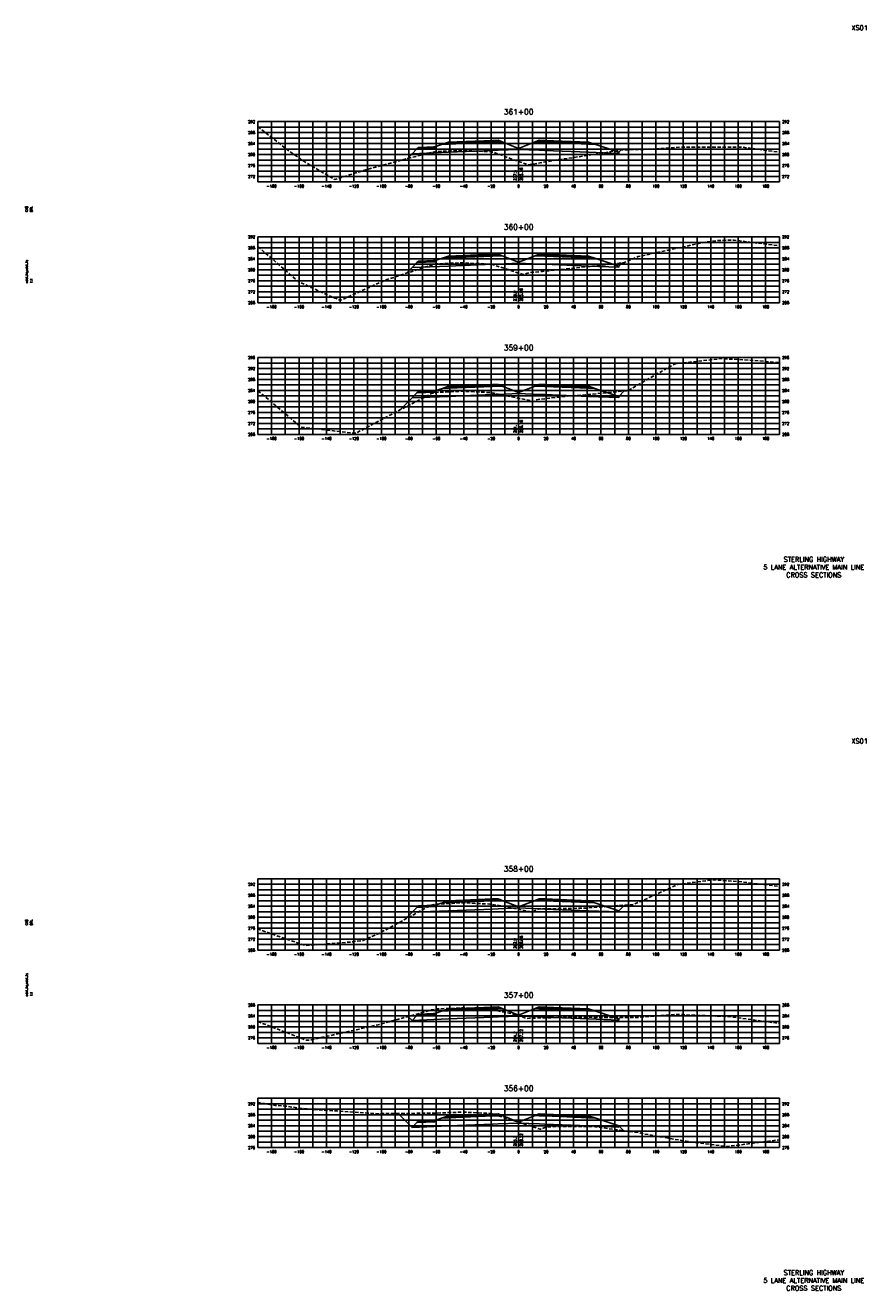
# Model space of a CAD drawing. Extents: x 37 to 10140, y -1968 to 9206.
# Tile 33 of 105: x 5877 to 6490, y 1576 to 2498. Entities that reach past the tile are written whole.
import ezdxf
from ezdxf.enums import TextEntityAlignment as Align

# ---------------------------------------------------------------- set-up
doc = ezdxf.new("R2010")
doc.units = 0
doc.header["$LTSCALE"] = 20
doc.header["$MEASUREMENT"] = 0
doc.linetypes.add('HIDDEN_050%', pattern=[0.1875, 0.125, -0.0625])
for name, color, linetype in [('S-AT-TXT175', 6, 'Continuous'), ('S-AT-TXT80', 1, 'Continuous'), ('XDATUM', 3, 'Continuous'), ('XEG', 1, 'HIDDEN_050%'), ('XFG', 2, 'Continuous'), ('XGRID', 251, 'Continuous'), ('XGRIDT', 2, 'Continuous'), ('XREF-BORDER', 7, 'Continuous')]:
    doc.layers.add(name, color=color, linetype=linetype)
doc.styles.add('L100', font='simplex.shx', dxfattribs={"height": 2})
doc.styles.add('L175', font='ROMANSM.shx', dxfattribs={"height": 3.5})
doc.styles.add('L80', font='ROMANSM.shx', dxfattribs={"height": 1.6})

# ---------------------------------------------------------------- blocks, each defined once
blk = doc.blocks.new('03025_00_att1')
at = {"layer": 'S-AT-TXT175', "style": 'L175'}
for tag, p in [('NUM', (32.402, 20.822)), ('LINE1', (30.64, 1.444)), ('LINE2', (30.64, 1.161)), ('LINE3', (30.64, 0.877))]:
    blk.add_attdef(tag, text='', height=0.175, dxfattribs=at).set_placement(p, align=Align.CENTER)
at = {"layer": 'S-AT-TXT80', "style": 'L80'}
for tag, p in [('DESIGNED', (2.094, 14.201)), ('CHECKED', (2.265, 14.201)), ('DRAFTED', (2.436, 14.201)), ('PCTB', (2.094, 11.605)), ('PSCALE', (2.265, 11.605)), ('PVIEW', (2.436, 11.605))]:
    blk.add_attdef(tag, p, '', height=0.08, rotation=90, dxfattribs=at)

msp = doc.modelspace()

# ---------------------------------------------------------------- linework, layer by layer
at = {"layer": 'XDATUM', "flags": 128}
for points in [[(6154.69, 2400.91), (6158.41, 2404.63), (6185, 2405.69), (6217, 2406.97), (6221, 2407.13), (6236, 2407.73), (6251, 2407.13), (6255, 2406.97), (6287, 2405.69), (6309, 2404.81), (6309, 2405.7), (6310.59, 2407.29)], [(6154.25, 2317.47), (6158.41, 2321.63), (6185, 2322.69), (6217, 2323.97), (6221, 2324.13), (6236, 2324.73), (6251, 2324.13), (6255, 2323.97), (6287, 2322.69), (6309, 2321.81), (6309, 2322.7), (6311.43, 2325.13)], [(6149.62, 2217.84), (6158.41, 2226.63), (6185, 2227.69), (6217, 2228.97), (6221, 2229.13), (6236, 2229.73), (6251, 2229.13), (6255, 2228.97), (6287, 2227.69), (6309, 2226.81), (6309, 2227.7), (6312.98, 2231.67)], [(6153.21, 1846.43), (6158.41, 1851.63), (6185, 1852.69), (6217, 1853.97), (6221, 1854.13), (6236, 1854.73), (6251, 1854.13), (6255, 1853.97), (6287, 1852.69), (6309, 1851.81), (6309, 1852.7), (6313.08, 1856.78)], [(6155.55, 1775.61), (6158.41, 1772.75), (6185, 1773.82), (6217, 1775.1), (6221, 1775.26), (6236, 1775.86), (6251, 1775.26), (6255, 1775.1), (6287, 1773.82), (6309, 1772.94), (6309, 1773.82), (6310.07, 1774.89)], [(6148.25, 1704.92), (6158.41, 1694.75), (6185, 1695.82), (6217, 1697.1), (6221, 1697.26), (6236, 1697.86), (6251, 1697.26), (6255, 1697.1), (6287, 1695.82), (6309, 1694.94), (6309, 1695.82), (6312.37, 1692.45)]]:
    msp.add_lwpolyline(points, dxfattribs=at)
at = {"layer": 'XEG', "flags": 128}
for points in [[(6046, 2424.4), (6067.65, 2407.32), (6079.58, 2399.07), (6102.01, 2385.7), (6123.89, 2392.71), (6172.1, 2405.54), (6173.69, 2405.85), (6175.57, 2406.26), (6186.3, 2406.63), (6195.37, 2407.05), (6204.59, 2406.54), (6215.17, 2406.11), (6216.61, 2405.81), (6218.2, 2405.55), (6231.04, 2400.69), (6236, 2398.94), (6243.03, 2396.47), (6243.67, 2396.55), (6265.92, 2400.49), (6276.35, 2401.87), (6287.37, 2403.5), (6310.31, 2407.28), (6332.01, 2407.95), (6357.21, 2409.5), (6398.1, 2409.47), (6426, 2405.79)], [(6046, 2337.02), (6075.37, 2311.46), (6099.37, 2300.4), (6105.2, 2298.17), (6106.34, 2297.73), (6108.78, 2298.84), (6120.89, 2304.32), (6139.07, 2312.54), (6172.63, 2323.43), (6174.07, 2323.83), (6175.48, 2324.22), (6184.9, 2324.74), (6195.06, 2325.02), (6204.78, 2324.58), (6215.05, 2324.13), (6216.37, 2323.88), (6217.73, 2323.57), (6229.3, 2319.82), (6236, 2317.64), (6237.76, 2317.07), (6239.21, 2316.6), (6243.52, 2317.83), (6253.36, 2318.81), (6303.47, 2324.04), (6313.07, 2325.35), (6323.2, 2329.59), (6369.56, 2339.67), (6380.98, 2341.4), (6393.05, 2341.58), (6426, 2337.44)], [(6046, 2231.84), (6076.67, 2206.04), (6078.13, 2205.09), (6079.68, 2205.04), (6115.53, 2200.91), (6117.42, 2200.82), (6131.45, 2208.35), (6172.81, 2229.94), (6174.94, 2230.19), (6176.29, 2230.62), (6186.93, 2231.05), (6195.18, 2231.46), (6203.69, 2231.02), (6214.96, 2230.53), (6216.64, 2230.24), (6217.95, 2230.02), (6230.29, 2227.37), (6236, 2226.27), (6247.41, 2224.06), (6248.71, 2225.25), (6274.93, 2228.17), (6281.87, 2228.55), (6289.2, 2229.27), (6315.83, 2231.96), (6341.02, 2246.46), (6349.78, 2251.37), (6359.04, 2252.42), (6383.74, 2255.24), (6407.11, 2253.94), (6426, 2252.24)], [(6046, 1840.05), (6046.93, 1839.23), (6048.13, 1838.58), (6080.89, 1827.27), (6114.22, 1829.97), (6115.01, 1830.15), (6115.51, 1830.21), (6122.73, 1831.09), (6134.85, 1836.39), (6172.26, 1856.85), (6174.16, 1857.27), (6175.65, 1857.57), (6187.5, 1858.07), (6195.39, 1858.56), (6207.54, 1857.95), (6215.1, 1857.56), (6216.85, 1857.3), (6218.08, 1857.13), (6234.84, 1854.02), (6236, 1853.78), (6246.07, 1851.73), (6246.39, 1851.89), (6250.22, 1853.81), (6250.67, 1854.06), (6255.19, 1854.11), (6284.63, 1854.57), (6312.48, 1856.75), (6318.59, 1857.04), (6325.03, 1859.53), (6352.54, 1872.07), (6378.57, 1875.25), (6394.88, 1874.1), (6426, 1870.53)], [(6046, 1771.91), (6081.51, 1758.24), (6085.68, 1758.56), (6087.94, 1759.28), (6133.69, 1769.54), (6154.91, 1775.44), (6166.55, 1778.67), (6172.34, 1780.43), (6174.62, 1780.86), (6175.56, 1781.09), (6189.81, 1781.67), (6195.38, 1781.87), (6209.45, 1781.36), (6215.02, 1781.07), (6216.99, 1780.67), (6217.74, 1780.51), (6235.28, 1776.62), (6236, 1776.35), (6241.62, 1774.24), (6248.11, 1774.51), (6283.94, 1775.14), (6291.03, 1774.99), (6321.35, 1774.83), (6350.03, 1777.12), (6355.3, 1776.99), (6360.87, 1776.69), (6389.26, 1775.57), (6416.12, 1771.87), (6423.22, 1770.92), (6426, 1770.82)], [(6046, 1713.02), (6047.5, 1712.7), (6058.94, 1710.8), (6065.82, 1710.3), (6080.59, 1708.26), (6103.57, 1706.75), (6135.17, 1704.62), (6135.6, 1704.79), (6138.56, 1704.86), (6170.48, 1705.07), (6174.11, 1705.14), (6175.31, 1705.2), (6176.11, 1705.22), (6195.25, 1705.87), (6210.91, 1705.17), (6215.18, 1704.99), (6217.57, 1704.3), (6218.27, 1704.21), (6236, 1698.58), (6239.06, 1697.61), (6251.8, 1693.35), (6256.03, 1695.08), (6257.03, 1695.28), (6290.15, 1695.38), (6321.49, 1691.25), (6324.11, 1690.87), (6326.87, 1690.11), (6358.06, 1684.6), (6387.58, 1680.9), (6396.71, 1681.87), (6425.98, 1685.77), (6426, 1685.77)]]:
    msp.add_lwpolyline(points, dxfattribs=at)
at = {"layer": 'XFG', "flags": 128}
for points in [[(6236, 2408.47), (6224.05, 2413.25), (6221, 2413.13), (6217, 2412.97), (6185, 2411.69), (6180.43, 2411.51), (6175, 2409.7), (6175, 2408.7), (6161.96, 2408.18), (6158.41, 2404.63), (6185, 2405.69), (6217, 2406.97), (6221, 2407.13), (6236, 2407.73), (6236, 2408.47)], [(6175, 2409.7), (6174, 2409.66), (6174, 2409.32), (6164, 2408.92), (6164, 2409.26), (6163, 2409.22), (6161.96, 2408.18), (6175, 2408.7), (6175, 2409.7)], [(6174, 2409.66), (6164, 2409.26), (6164, 2408.92), (6174, 2409.32), (6174, 2409.66)], [(6221, 2413.47), (6217, 2413.31), (6185, 2412.03), (6185, 2413.03), (6180.43, 2411.51), (6185, 2411.69), (6217, 2412.97), (6221, 2413.13), (6224.05, 2413.25), (6221, 2414.47), (6221, 2413.47)], [(6221, 2414.47), (6217, 2414.31), (6185, 2413.03), (6185, 2412.69), (6217, 2413.97), (6221, 2414.13), (6221, 2414.47)], [(6221, 2414.13), (6217, 2413.97), (6185, 2412.69), (6185, 2412.03), (6217, 2413.31), (6221, 2413.47), (6221, 2414.13)], [(6236, 2408.47), (6247.96, 2413.25), (6251, 2413.13), (6255, 2412.97), (6287, 2411.69), (6291.57, 2411.51), (6309, 2405.7), (6309, 2404.81), (6287, 2405.69), (6255, 2406.97), (6251, 2407.13), (6236, 2407.73)], [(6251, 2414.47), (6247.96, 2413.25), (6251, 2413.13), (6255, 2412.97), (6287, 2411.69), (6291.57, 2411.51), (6287, 2413.03), (6287, 2412.03), (6255, 2413.31), (6251, 2413.47), (6251, 2414.47)], [(6251, 2414.47), (6251, 2414.13), (6255, 2413.97), (6287, 2412.69), (6287, 2413.03), (6255, 2414.31), (6251, 2414.47)], [(6251, 2414.13), (6251, 2413.47), (6255, 2413.31), (6287, 2412.03), (6287, 2412.69), (6255, 2413.97), (6251, 2414.13)], [(6158.41, 2404.63), (6158.41, 2404.63), (6154.69, 2400.91)], [(6309, 2405.7), (6309, 2405.7), (6310.59, 2407.29)], [(6236, 2325.47), (6224.05, 2330.25), (6221, 2330.13), (6217, 2329.97), (6185, 2328.69), (6180.43, 2328.51), (6175, 2326.7), (6175, 2325.7), (6161.96, 2325.18), (6158.41, 2321.63), (6185, 2322.69), (6217, 2323.97), (6221, 2324.13), (6236, 2324.73), (6236, 2325.47)], [(6175, 2326.7), (6174, 2326.66), (6174, 2326.32), (6164, 2325.92), (6164, 2326.26), (6163, 2326.22), (6161.96, 2325.18), (6175, 2325.7), (6175, 2326.7)], [(6174, 2326.66), (6164, 2326.26), (6164, 2325.92), (6174, 2326.32), (6174, 2326.66)], [(6221, 2330.47), (6217, 2330.31), (6185, 2329.03), (6185, 2330.03), (6180.43, 2328.51), (6185, 2328.69), (6217, 2329.97), (6221, 2330.13), (6224.05, 2330.25), (6221, 2331.47), (6221, 2330.47)], [(6221, 2331.47), (6217, 2331.31), (6185, 2330.03), (6185, 2329.69), (6217, 2330.97), (6221, 2331.13), (6221, 2331.47)], [(6221, 2331.13), (6217, 2330.97), (6185, 2329.69), (6185, 2329.03), (6217, 2330.31), (6221, 2330.47), (6221, 2331.13)], [(6236, 2325.47), (6247.96, 2330.25), (6251, 2330.13), (6255, 2329.97), (6287, 2328.69), (6291.57, 2328.51), (6309, 2322.7), (6309, 2321.81), (6287, 2322.69), (6255, 2323.97), (6251, 2324.13), (6236, 2324.73)], [(6251, 2331.47), (6247.96, 2330.25), (6251, 2330.13), (6255, 2329.97), (6287, 2328.69), (6291.57, 2328.51), (6287, 2330.03), (6287, 2329.03), (6255, 2330.31), (6251, 2330.47), (6251, 2331.47)], [(6251, 2331.47), (6251, 2331.13), (6255, 2330.97), (6287, 2329.69), (6287, 2330.03), (6255, 2331.31), (6251, 2331.47)], [(6251, 2331.13), (6251, 2330.47), (6255, 2330.31), (6287, 2329.03), (6287, 2329.69), (6255, 2330.97), (6251, 2331.13)], [(6309, 2322.7), (6309, 2322.7), (6311.43, 2325.13)], [(6158.41, 2321.63), (6158.41, 2321.63), (6154.25, 2317.47)], [(6236, 2230.47), (6224.05, 2235.25), (6221, 2235.13), (6217, 2234.97), (6185, 2233.69), (6180.43, 2233.51), (6175, 2231.7), (6175, 2230.7), (6161.96, 2230.18), (6158.41, 2226.63), (6185, 2227.69), (6217, 2228.97), (6221, 2229.13), (6236, 2229.73), (6236, 2230.47)], [(6221, 2235.47), (6217, 2235.31), (6185, 2234.03), (6185, 2235.03), (6180.43, 2233.51), (6185, 2233.69), (6217, 2234.97), (6221, 2235.13), (6224.05, 2235.25), (6221, 2236.47), (6221, 2235.47)], [(6221, 2236.47), (6217, 2236.31), (6185, 2235.03), (6185, 2234.69), (6217, 2235.97), (6221, 2236.13), (6221, 2236.47)], [(6221, 2236.13), (6217, 2235.97), (6185, 2234.69), (6185, 2234.03), (6217, 2235.31), (6221, 2235.47), (6221, 2236.13)], [(6236, 2230.47), (6247.96, 2235.25), (6251, 2235.13), (6255, 2234.97), (6287, 2233.69), (6291.57, 2233.51), (6309, 2227.7), (6309, 2226.81), (6287, 2227.69), (6255, 2228.97), (6251, 2229.13), (6236, 2229.73)], [(6251, 2236.47), (6247.96, 2235.25), (6251, 2235.13), (6255, 2234.97), (6287, 2233.69), (6291.57, 2233.51), (6287, 2235.03), (6287, 2234.03), (6255, 2235.31), (6251, 2235.47), (6251, 2236.47)], [(6251, 2236.47), (6251, 2236.13), (6255, 2235.97), (6287, 2234.69), (6287, 2235.03), (6255, 2236.31), (6251, 2236.47)], [(6251, 2236.13), (6251, 2235.47), (6255, 2235.31), (6287, 2234.03), (6287, 2234.69), (6255, 2235.97), (6251, 2236.13)], [(6158.41, 2226.63), (6158.41, 2226.63), (6149.62, 2217.84)], [(6175, 2231.7), (6174, 2231.66), (6174, 2231.32), (6164, 2230.92), (6164, 2231.26), (6163, 2231.22), (6161.96, 2230.18), (6175, 2230.7), (6175, 2231.7)], [(6174, 2231.66), (6164, 2231.26), (6164, 2230.92), (6174, 2231.32), (6174, 2231.66)], [(6309, 2227.7), (6309, 2227.7), (6312.98, 2231.67)], [(6236, 1855.47), (6224.05, 1860.25), (6221, 1860.13), (6217, 1859.97), (6185, 1858.69), (6180.43, 1858.51), (6175, 1856.7), (6175, 1855.7), (6161.96, 1855.18), (6158.41, 1851.63), (6185, 1852.69), (6217, 1853.97), (6221, 1854.13), (6236, 1854.73), (6236, 1855.47)], [(6175, 1856.7), (6174, 1856.66), (6174, 1856.32), (6164, 1855.92), (6164, 1856.26), (6163, 1856.22), (6161.96, 1855.18), (6175, 1855.7), (6175, 1856.7)], [(6174, 1856.66), (6164, 1856.26), (6164, 1855.92), (6174, 1856.32), (6174, 1856.66)], [(6221, 1860.47), (6217, 1860.31), (6185, 1859.03), (6185, 1860.03), (6180.43, 1858.51), (6185, 1858.69), (6217, 1859.97), (6221, 1860.13), (6224.05, 1860.25), (6221, 1861.47), (6221, 1860.47)], [(6221, 1861.47), (6217, 1861.31), (6185, 1860.03), (6185, 1859.69), (6217, 1860.97), (6221, 1861.13), (6221, 1861.47)], [(6221, 1861.13), (6217, 1860.97), (6185, 1859.69), (6185, 1859.03), (6217, 1860.31), (6221, 1860.47), (6221, 1861.13)], [(6236, 1855.47), (6247.96, 1860.25), (6251, 1860.13), (6255, 1859.97), (6287, 1858.69), (6291.57, 1858.51), (6309, 1852.7), (6309, 1851.81), (6287, 1852.69), (6255, 1853.97), (6251, 1854.13), (6236, 1854.73)], [(6251, 1861.47), (6247.96, 1860.25), (6251, 1860.13), (6255, 1859.97), (6287, 1858.69), (6291.57, 1858.51), (6287, 1860.03), (6287, 1859.03), (6255, 1860.31), (6251, 1860.47), (6251, 1861.47)], [(6251, 1861.47), (6251, 1861.13), (6255, 1860.97), (6287, 1859.69), (6287, 1860.03), (6255, 1861.31), (6251, 1861.47)], [(6251, 1861.13), (6251, 1860.47), (6255, 1860.31), (6287, 1859.03), (6287, 1859.69), (6255, 1860.97), (6251, 1861.13)], [(6309, 1852.7), (6309, 1852.7), (6313.08, 1856.78)], [(6158.41, 1851.63), (6158.41, 1851.63), (6153.21, 1846.43)], [(6236, 1776.6), (6224.05, 1781.38), (6221, 1781.26), (6217, 1781.1), (6185, 1779.82), (6180.43, 1779.63), (6175, 1777.82), (6175, 1776.82), (6161.96, 1776.3), (6158.41, 1772.75), (6185, 1773.82), (6217, 1775.1), (6221, 1775.26), (6236, 1775.86), (6236, 1776.6)], [(6221, 1781.6), (6217, 1781.44), (6185, 1780.16), (6185, 1781.16), (6180.43, 1779.63), (6185, 1779.82), (6217, 1781.1), (6221, 1781.26), (6224.05, 1781.38), (6221, 1782.6), (6221, 1781.6)], [(6221, 1782.6), (6217, 1782.44), (6185, 1781.16), (6185, 1780.82), (6217, 1782.1), (6221, 1782.26), (6221, 1782.6)], [(6221, 1782.26), (6217, 1782.1), (6185, 1780.82), (6185, 1780.16), (6217, 1781.44), (6221, 1781.6), (6221, 1782.26)], [(6236, 1776.6), (6247.96, 1781.38), (6251, 1781.26), (6255, 1781.1), (6287, 1779.82), (6291.57, 1779.63), (6309, 1773.82), (6309, 1772.94), (6287, 1773.82), (6255, 1775.1), (6251, 1775.26), (6236, 1775.86)], [(6251, 1782.6), (6247.96, 1781.38), (6251, 1781.26), (6255, 1781.1), (6287, 1779.82), (6291.57, 1779.63), (6287, 1781.16), (6287, 1780.16), (6255, 1781.44), (6251, 1781.6), (6251, 1782.6)], [(6251, 1782.6), (6251, 1782.26), (6255, 1782.1), (6287, 1780.82), (6287, 1781.16), (6255, 1782.44), (6251, 1782.6)], [(6251, 1782.26), (6251, 1781.6), (6255, 1781.44), (6287, 1780.16), (6287, 1780.82), (6255, 1782.1), (6251, 1782.26)], [(6158.41, 1772.75), (6158.41, 1772.75), (6155.55, 1775.61)], [(6175, 1777.82), (6174, 1777.78), (6174, 1777.44), (6164, 1777.04), (6164, 1777.38), (6163, 1777.34), (6161.96, 1776.3), (6175, 1776.82), (6175, 1777.82)], [(6174, 1777.78), (6164, 1777.38), (6164, 1777.04), (6174, 1777.44), (6174, 1777.78)], [(6309, 1773.82), (6309, 1773.82), (6310.07, 1774.89)], [(6158.41, 1694.75), (6158.41, 1694.75), (6148.25, 1704.92)], [(6236, 1698.6), (6224.05, 1703.38), (6221, 1703.26), (6217, 1703.1), (6185, 1701.82), (6180.43, 1701.63), (6175, 1699.82), (6175, 1698.82), (6161.96, 1698.3), (6158.41, 1694.75), (6185, 1695.82), (6217, 1697.1), (6221, 1697.26), (6236, 1697.86), (6236, 1698.6)], [(6175, 1699.82), (6174, 1699.78), (6174, 1699.44), (6164, 1699.04), (6164, 1699.38), (6163, 1699.34), (6161.96, 1698.3), (6175, 1698.82), (6175, 1699.82)], [(6174, 1699.78), (6164, 1699.38), (6164, 1699.04), (6174, 1699.44), (6174, 1699.78)], [(6221, 1703.6), (6217, 1703.44), (6185, 1702.16), (6185, 1703.16), (6180.43, 1701.63), (6185, 1701.82), (6217, 1703.1), (6221, 1703.26), (6224.05, 1703.38), (6221, 1704.6), (6221, 1703.6)], [(6221, 1704.6), (6217, 1704.44), (6185, 1703.16), (6185, 1702.82), (6217, 1704.1), (6221, 1704.26), (6221, 1704.6)], [(6221, 1704.26), (6217, 1704.1), (6185, 1702.82), (6185, 1702.16), (6217, 1703.44), (6221, 1703.6), (6221, 1704.26)], [(6236, 1698.6), (6247.96, 1703.38), (6251, 1703.26), (6255, 1703.1), (6287, 1701.82), (6291.57, 1701.63), (6309, 1695.82), (6309, 1694.94), (6287, 1695.82), (6255, 1697.1), (6251, 1697.26), (6236, 1697.86)], [(6251, 1704.6), (6247.96, 1703.38), (6251, 1703.26), (6255, 1703.1), (6287, 1701.82), (6291.57, 1701.63), (6287, 1703.16), (6287, 1702.16), (6255, 1703.44), (6251, 1703.6), (6251, 1704.6)], [(6251, 1704.6), (6251, 1704.26), (6255, 1704.1), (6287, 1702.82), (6287, 1703.16), (6255, 1704.44), (6251, 1704.6)], [(6251, 1704.26), (6251, 1703.6), (6255, 1703.44), (6287, 1702.16), (6287, 1702.82), (6255, 1704.1), (6251, 1704.26)], [(6309, 1695.82), (6309, 1695.82), (6312.37, 1692.45)]]:
    msp.add_lwpolyline(points, dxfattribs=at)
at = {"layer": 'XGRID'}
for p, q in [((6046, 2384), (6046, 2428)), ((6046, 2428), (6426, 2428)), ((6056, 2384), (6056, 2428)), ((6066, 2384), (6066, 2428)), ((6076, 2384), (6076, 2428)), ((6086, 2384), (6086, 2428)), ((6096, 2384), (6096, 2428)), ((6106, 2384), (6106, 2428)), ((6116, 2384), (6116, 2428)), ((6126, 2384), (6126, 2428)), ((6136, 2384), (6136, 2428)), ((6146, 2384), (6146, 2428)), ((6156, 2384), (6156, 2428)), ((6166, 2384), (6166, 2428)), ((6176, 2384), (6176, 2428)), ((6186, 2384), (6186, 2428)), ((6196, 2384), (6196, 2428)), ((6206, 2384), (6206, 2428)), ((6216, 2384), (6216, 2428)), ((6226, 2384), (6226, 2428)), ((6236, 2384), (6236, 2428)), ((6246, 2384), (6246, 2428)), ((6256, 2384), (6256, 2428)), ((6266, 2384), (6266, 2428)), ((6276, 2384), (6276, 2428)), ((6286, 2384), (6286, 2428)), ((6296, 2384), (6296, 2428)), ((6306, 2384), (6306, 2428)), ((6316, 2384), (6316, 2428)), ((6326, 2384), (6326, 2428)), ((6336, 2384), (6336, 2428)), ((6346, 2384), (6346, 2428)), ((6356, 2384), (6356, 2428)), ((6366, 2384), (6366, 2428)), ((6376, 2384), (6376, 2428)), ((6386, 2384), (6386, 2428)), ((6396, 2384), (6396, 2428)), ((6406, 2384), (6406, 2428)), ((6416, 2384), (6416, 2428)), ((6426, 2384), (6426, 2428)), ((6046, 2424), (6426, 2424)), ((6046, 2420), (6426, 2420)), ((6046, 2416), (6426, 2416)), ((6046, 2412), (6426, 2412)), ((6046, 2408), (6426, 2408)), ((6046, 2404), (6426, 2404)), ((6046, 2400), (6426, 2400)), ((6046, 2396), (6426, 2396)), ((6046, 2392), (6426, 2392)), ((6046, 2388), (6426, 2388)), ((6046, 2384), (6426, 2384)), ((6046, 2296), (6046, 2344)), ((6046, 2344), (6426, 2344)), ((6056, 2296), (6056, 2344)), ((6066, 2296), (6066, 2344)), ((6076, 2296), (6076, 2344)), ((6086, 2296), (6086, 2344)), ((6096, 2296), (6096, 2344)), ((6106, 2296), (6106, 2344)), ((6116, 2296), (6116, 2344)), ((6126, 2296), (6126, 2344)), ((6136, 2296), (6136, 2344)), ((6146, 2296), (6146, 2344)), ((6156, 2296), (6156, 2344)), ((6166, 2296), (6166, 2344)), ((6176, 2296), (6176, 2344)), ((6186, 2296), (6186, 2344)), ((6196, 2296), (6196, 2344)), ((6206, 2296), (6206, 2344)), ((6216, 2296), (6216, 2344)), ((6226, 2296), (6226, 2344)), ((6236, 2296), (6236, 2344)), ((6246, 2296), (6246, 2344)), ((6256, 2296), (6256, 2344)), ((6266, 2296), (6266, 2344)), ((6276, 2296), (6276, 2344)), ((6286, 2296), (6286, 2344)), ((6296, 2296), (6296, 2344)), ((6306, 2296), (6306, 2344)), ((6316, 2296), (6316, 2344)), ((6326, 2296), (6326, 2344)), ((6336, 2296), (6336, 2344)), ((6346, 2296), (6346, 2344)), ((6356, 2296), (6356, 2344)), ((6366, 2296), (6366, 2344)), ((6376, 2296), (6376, 2344)), ((6386, 2296), (6386, 2344)), ((6396, 2296), (6396, 2344)), ((6406, 2296), (6406, 2344)), ((6416, 2296), (6416, 2344)), ((6426, 2296), (6426, 2344)), ((6046, 2340), (6426, 2340)), ((6046, 2336), (6426, 2336)), ((6046, 2332), (6426, 2332)), ((6046, 2328), (6426, 2328)), ((6046, 2324), (6426, 2324)), ((6046, 2320), (6426, 2320)), ((6046, 2316), (6426, 2316)), ((6046, 2312), (6426, 2312)), ((6046, 2308), (6426, 2308)), ((6046, 2304), (6426, 2304)), ((6046, 2300), (6426, 2300)), ((6046, 2296), (6426, 2296)), ((6046, 2200), (6046, 2256)), ((6046, 2256), (6426, 2256)), ((6046, 2252), (6426, 2252)), ((6056, 2200), (6056, 2256)), ((6066, 2200), (6066, 2256)), ((6076, 2200), (6076, 2256)), ((6086, 2200), (6086, 2256)), ((6096, 2200), (6096, 2256)), ((6106, 2200), (6106, 2256)), ((6116, 2200), (6116, 2256)), ((6126, 2200), (6126, 2256)), ((6136, 2200), (6136, 2256)), ((6146, 2200), (6146, 2256)), ((6156, 2200), (6156, 2256)), ((6166, 2200), (6166, 2256)), ((6176, 2200), (6176, 2256)), ((6186, 2200), (6186, 2256)), ((6196, 2200), (6196, 2256)), ((6206, 2200), (6206, 2256)), ((6216, 2200), (6216, 2256)), ((6226, 2200), (6226, 2256)), ((6236, 2200), (6236, 2256)), ((6246, 2200), (6246, 2256)), ((6256, 2200), (6256, 2256)), ((6266, 2200), (6266, 2256)), ((6276, 2200), (6276, 2256)), ((6286, 2200), (6286, 2256)), ((6296, 2200), (6296, 2256)), ((6306, 2200), (6306, 2256)), ((6316, 2200), (6316, 2256)), ((6326, 2200), (6326, 2256)), ((6336, 2200), (6336, 2256)), ((6346, 2200), (6346, 2256)), ((6356, 2200), (6356, 2256)), ((6366, 2200), (6366, 2256)), ((6376, 2200), (6376, 2256)), ((6386, 2200), (6386, 2256)), ((6396, 2200), (6396, 2256)), ((6406, 2200), (6406, 2256)), ((6416, 2200), (6416, 2256)), ((6426, 2200), (6426, 2256)), ((6046, 2248), (6426, 2248)), ((6046, 2244), (6426, 2244)), ((6046, 2240), (6426, 2240)), ((6046, 2236), (6426, 2236)), ((6046, 2232), (6426, 2232)), ((6046, 2228), (6426, 2228)), ((6046, 2224), (6426, 2224)), ((6046, 2220), (6426, 2220)), ((6046, 2216), (6426, 2216)), ((6046, 2212), (6426, 2212)), ((6046, 2208), (6426, 2208)), ((6046, 2204), (6426, 2204)), ((6046, 2200), (6426, 2200)), ((6046, 1824), (6046, 1876)), ((6046, 1876), (6426, 1876)), ((6056, 1824), (6056, 1876)), ((6066, 1824), (6066, 1876)), ((6076, 1824), (6076, 1876)), ((6086, 1824), (6086, 1876)), ((6096, 1824), (6096, 1876)), ((6106, 1824), (6106, 1876)), ((6116, 1824), (6116, 1876)), ((6126, 1824), (6126, 1876)), ((6136, 1824), (6136, 1876)), ((6146, 1824), (6146, 1876)), ((6156, 1824), (6156, 1876)), ((6166, 1824), (6166, 1876)), ((6176, 1824), (6176, 1876)), ((6186, 1824), (6186, 1876)), ((6196, 1824), (6196, 1876)), ((6206, 1824), (6206, 1876)), ((6216, 1824), (6216, 1876)), ((6226, 1824), (6226, 1876)), ((6236, 1824), (6236, 1876)), ((6246, 1824), (6246, 1876)), ((6256, 1824), (6256, 1876)), ((6266, 1824), (6266, 1876)), ((6276, 1824), (6276, 1876)), ((6286, 1824), (6286, 1876)), ((6296, 1824), (6296, 1876)), ((6306, 1824), (6306, 1876)), ((6316, 1824), (6316, 1876)), ((6326, 1824), (6326, 1876)), ((6336, 1824), (6336, 1876)), ((6346, 1824), (6346, 1876)), ((6356, 1824), (6356, 1876)), ((6366, 1824), (6366, 1876)), ((6376, 1824), (6376, 1876)), ((6386, 1824), (6386, 1876)), ((6396, 1824), (6396, 1876)), ((6406, 1824), (6406, 1876)), ((6416, 1824), (6416, 1876)), ((6426, 1824), (6426, 1876)), ((6046, 1872), (6426, 1872)), ((6046, 1868), (6426, 1868)), ((6046, 1864), (6426, 1864)), ((6046, 1860), (6426, 1860)), ((6046, 1856), (6426, 1856)), ((6046, 1852), (6426, 1852)), ((6046, 1848), (6426, 1848)), ((6046, 1844), (6426, 1844)), ((6046, 1840), (6426, 1840)), ((6046, 1836), (6426, 1836)), ((6046, 1832), (6426, 1832)), ((6046, 1828), (6426, 1828)), ((6046, 1824), (6426, 1824)), ((6046, 1756), (6046, 1784)), ((6046, 1784), (6426, 1784)), ((6056, 1756), (6056, 1784)), ((6066, 1756), (6066, 1784)), ((6076, 1756), (6076, 1784)), ((6086, 1756), (6086, 1784)), ((6096, 1756), (6096, 1784)), ((6106, 1756), (6106, 1784)), ((6116, 1756), (6116, 1784)), ((6126, 1756), (6126, 1784)), ((6136, 1756), (6136, 1784)), ((6146, 1756), (6146, 1784)), ((6156, 1756), (6156, 1784)), ((6166, 1756), (6166, 1784)), ((6176, 1756), (6176, 1784)), ((6186, 1756), (6186, 1784)), ((6196, 1756), (6196, 1784)), ((6206, 1756), (6206, 1784)), ((6216, 1756), (6216, 1784)), ((6226, 1756), (6226, 1784)), ((6236, 1756), (6236, 1784)), ((6246, 1756), (6246, 1784)), ((6256, 1756), (6256, 1784)), ((6266, 1756), (6266, 1784)), ((6276, 1756), (6276, 1784)), ((6286, 1756), (6286, 1784)), ((6296, 1756), (6296, 1784)), ((6306, 1756), (6306, 1784)), ((6316, 1756), (6316, 1784)), ((6326, 1756), (6326, 1784)), ((6336, 1756), (6336, 1784)), ((6346, 1756), (6346, 1784)), ((6356, 1756), (6356, 1784)), ((6366, 1756), (6366, 1784)), ((6376, 1756), (6376, 1784)), ((6386, 1756), (6386, 1784)), ((6396, 1756), (6396, 1784)), ((6406, 1756), (6406, 1784)), ((6416, 1756), (6416, 1784)), ((6426, 1756), (6426, 1784)), ((6046, 1780), (6426, 1780)), ((6046, 1776), (6426, 1776)), ((6046, 1772), (6426, 1772)), ((6046, 1768), (6426, 1768)), ((6046, 1764), (6426, 1764)), ((6046, 1760), (6426, 1760)), ((6046, 1756), (6426, 1756)), ((6046, 1680), (6046, 1716)), ((6046, 1716), (6426, 1716)), ((6056, 1680), (6056, 1716)), ((6066, 1680), (6066, 1716)), ((6076, 1680), (6076, 1716)), ((6086, 1680), (6086, 1716)), ((6096, 1680), (6096, 1716)), ((6106, 1680), (6106, 1716)), ((6116, 1680), (6116, 1716)), ((6126, 1680), (6126, 1716)), ((6136, 1680), (6136, 1716)), ((6146, 1680), (6146, 1716)), ((6156, 1680), (6156, 1716)), ((6166, 1680), (6166, 1716)), ((6176, 1680), (6176, 1716)), ((6186, 1680), (6186, 1716)), ((6196, 1680), (6196, 1716)), ((6206, 1680), (6206, 1716)), ((6216, 1680), (6216, 1716)), ((6226, 1680), (6226, 1716)), ((6236, 1680), (6236, 1716)), ((6246, 1680), (6246, 1716)), ((6256, 1680), (6256, 1716)), ((6266, 1680), (6266, 1716)), ((6276, 1680), (6276, 1716)), ((6286, 1680), (6286, 1716)), ((6296, 1680), (6296, 1716)), ((6306, 1680), (6306, 1716)), ((6316, 1680), (6316, 1716)), ((6326, 1680), (6326, 1716)), ((6336, 1680), (6336, 1716)), ((6346, 1680), (6346, 1716)), ((6356, 1680), (6356, 1716)), ((6366, 1680), (6366, 1716)), ((6376, 1680), (6376, 1716)), ((6386, 1680), (6386, 1716)), ((6396, 1680), (6396, 1716)), ((6406, 1680), (6406, 1716)), ((6416, 1680), (6416, 1716)), ((6426, 1680), (6426, 1716)), ((6046, 1712), (6426, 1712)), ((6046, 1708), (6426, 1708)), ((6046, 1704), (6426, 1704)), ((6046, 1700), (6426, 1700)), ((6046, 1696), (6426, 1696)), ((6046, 1692), (6426, 1692)), ((6046, 1688), (6426, 1688)), ((6046, 1684), (6426, 1684)), ((6046, 1680), (6426, 1680))]:
    msp.add_line(p, q, dxfattribs=at)

# ---------------------------------------------------------------- block references
at = {"layer": 'XREF-BORDER'}
ref = msp.add_blockref('03025_00_att1', (5836.45, 2078.23), dxfattribs=dict(at, xscale=20, yscale=20, zscale=20))
ref.add_attrib('LINE1', 'STERLING HIGHWAY', dxfattribs={"layer": 'S-AT-TXT175', "height": 3.5, "style": 'L175'}).set_placement((6451.07, 2107.1), align=Align.CENTER)
ref.add_attrib('LINE2', '5 LANE ALTERNATIVE MAIN LINE', dxfattribs={"layer": 'S-AT-TXT175', "height": 3.5, "style": 'L175'}).set_placement((6451.07, 2101.44), align=Align.CENTER)
ref.add_attrib('LINE3', 'CROSS SECTIONS', dxfattribs={"layer": 'S-AT-TXT175', "height": 3.5, "style": 'L175'}).set_placement((6451.07, 2095.77), align=Align.CENTER)
ref.add_attrib('NUM', 'XS01', dxfattribs={"layer": 'S-AT-TXT175', "height": 3.5, "style": 'L175'}).set_placement((6484.49, 2494.66), align=Align.CENTER)
ref.add_attrib('DESIGNED', 'CAB', (5878.33, 2362.25), dxfattribs={"layer": 'S-AT-TXT80', "height": 1.6, "rotation": 90, "style": 'L80'})
ref.add_attrib('CHECKED', 'DRL', (5881.75, 2362.25), dxfattribs={"layer": 'S-AT-TXT80', "height": 1.6, "rotation": 90, "style": 'L80'})
ref.add_attrib('PCTB', 'adot_hs,adot_fs', (5878.33, 2310.32), dxfattribs={"layer": 'S-AT-TXT80', "height": 1.6, "rotation": 90, "style": 'L80'})
ref.add_attrib('PSCALE', '1:1', (5881.75, 2310.32), dxfattribs={"layer": 'S-AT-TXT80', "height": 1.6, "rotation": 90, "style": 'L80'})
ref = msp.add_blockref('03025_00_att1', (5836.45, 1558.23), dxfattribs=dict(at, xscale=20, yscale=20, zscale=20))
ref.add_attrib('LINE1', 'STERLING HIGHWAY', dxfattribs={"layer": 'S-AT-TXT175', "height": 3.5, "style": 'L175'}).set_placement((6451.07, 1587.1), align=Align.CENTER)
ref.add_attrib('LINE2', '5 LANE ALTERNATIVE MAIN LINE', dxfattribs={"layer": 'S-AT-TXT175', "height": 3.5, "style": 'L175'}).set_placement((6451.07, 1581.44), align=Align.CENTER)
ref.add_attrib('LINE3', 'CROSS SECTIONS', dxfattribs={"layer": 'S-AT-TXT175', "height": 3.5, "style": 'L175'}).set_placement((6451.07, 1575.77), align=Align.CENTER)
ref.add_attrib('NUM', 'XS01', dxfattribs={"layer": 'S-AT-TXT175', "height": 3.5, "style": 'L175'}).set_placement((6484.49, 1974.66), align=Align.CENTER)
ref.add_attrib('DESIGNED', 'CAB', (5878.33, 1842.25), dxfattribs={"layer": 'S-AT-TXT80', "height": 1.6, "rotation": 90, "style": 'L80'})
ref.add_attrib('CHECKED', 'DRL', (5881.75, 1842.25), dxfattribs={"layer": 'S-AT-TXT80', "height": 1.6, "rotation": 90, "style": 'L80'})
ref.add_attrib('PCTB', 'adot_hs,adot_fs', (5878.33, 1790.32), dxfattribs={"layer": 'S-AT-TXT80', "height": 1.6, "rotation": 90, "style": 'L80'})
ref.add_attrib('PSCALE', '1:1', (5881.75, 1790.32), dxfattribs={"layer": 'S-AT-TXT80', "height": 1.6, "rotation": 90, "style": 'L80'})

# ---------------------------------------------------------------- texts
at = {"layer": 'XGRIDT', "style": 'L100'}
for s, p in [('361+00', (6236, 2432)), ('360+00', (6236, 2348)), ('359+00', (6236, 2260)), ('358+00', (6236, 1880)), ('357+00', (6236, 1788)), ('356+00', (6236, 1720))]:
    msp.add_text(s, height=4, dxfattribs=at).set_placement(p, align=Align.BOTTOM_CENTER)
for s, p in [('292', (6044, 2428)), ('288', (6044, 2420)), ('284', (6044, 2412)), ('280', (6044, 2404)), ('276', (6044, 2396)), ('272', (6044, 2388)), ('292', (6044, 2344)), ('288', (6044, 2336)), ('284', (6044, 2328)), ('280', (6044, 2320)), ('276', (6044, 2312)), ('272', (6044, 2304)), ('268', (6044, 2296)), ('296', (6044, 2256)), ('292', (6044, 2248)), ('288', (6044, 2240)), ('284', (6044, 2232)), ('280', (6044, 2224)), ('276', (6044, 2216)), ('272', (6044, 2208)), ('268', (6044, 2200)), ('292', (6044, 1872)), ('288', (6044, 1864)), ('284', (6044, 1856)), ('280', (6044, 1848)), ('276', (6044, 1840)), ('272', (6044, 1832)), ('268', (6044, 1824)), ('288', (6044, 1784)), ('284', (6044, 1776)), ('280', (6044, 1768)), ('276', (6044, 1760)), ('292', (6044, 1712)), ('288', (6044, 1704)), ('284', (6044, 1696)), ('280', (6044, 1688)), ('276', (6044, 1680))]:
    msp.add_text(s, height=2, dxfattribs=at).set_placement(p, align=Align.MIDDLE_RIGHT)
for s, p in [('292', (6428, 2428)), ('288', (6428, 2420)), ('284', (6428, 2412)), ('280', (6428, 2404)), ('276', (6428, 2396)), ('272', (6428, 2388)), ('292', (6428, 2344)), ('288', (6428, 2336)), ('284', (6428, 2328)), ('280', (6428, 2320)), ('276', (6428, 2312)), ('272', (6428, 2304)), ('268', (6428, 2296)), ('296', (6428, 2256)), ('292', (6428, 2248)), ('288', (6428, 2240)), ('284', (6428, 2232)), ('280', (6428, 2224)), ('276', (6428, 2216)), ('272', (6428, 2208)), ('268', (6428, 2200)), ('292', (6428, 1872)), ('288', (6428, 1864)), ('284', (6428, 1856)), ('280', (6428, 1848)), ('276', (6428, 1840)), ('272', (6428, 1832)), ('268', (6428, 1824)), ('288', (6428, 1784)), ('284', (6428, 1776)), ('280', (6428, 1768)), ('276', (6428, 1760)), ('292', (6428, 1712)), ('288', (6428, 1704)), ('284', (6428, 1696)), ('280', (6428, 1688)), ('276', (6428, 1680))]:
    msp.add_text(s, height=2, dxfattribs=at).set_placement(p, align=Align.MIDDLE_LEFT)
for s, p in [('277.5', (6235, 2385)), ('278.8', (6235, 2297)), ('281.1', (6235, 2201)), ('282.9', (6235, 1825)), ('284.2', (6235, 1757)), ('285.3', (6235, 1681))]:
    msp.add_text(s, height=2, rotation=90, dxfattribs=at).set_placement(p, align=Align.BOTTOM_LEFT)
for s, p in [('285.16', (6237, 2385)), ('285.66', (6237, 2297)), ('286.16', (6237, 2201)), ('286.66', (6237, 1825)), ('287.22', (6237, 1757)), ('288.22', (6237, 1681))]:
    msp.add_text(s, height=2, rotation=90, dxfattribs=at).set_placement(p, align=Align.TOP_LEFT)
for s, p in [('-180', (6056, 2382)), ('-160', (6076, 2382)), ('-140', (6096, 2382)), ('-120', (6116, 2382)), ('-100', (6136, 2382)), ('-80', (6156, 2382)), ('-60', (6176, 2382)), ('-40', (6196, 2382)), ('-20', (6216, 2382)), ('0', (6236, 2382)), ('20', (6256, 2382)), ('40', (6276, 2382)), ('60', (6296, 2382)), ('80', (6316, 2382)), ('100', (6336, 2382)), ('120', (6356, 2382)), ('140', (6376, 2382)), ('160', (6396, 2382)), ('180', (6416, 2382)), ('-180', (6056, 2294)), ('-160', (6076, 2294)), ('-140', (6096, 2294)), ('-120', (6116, 2294)), ('-100', (6136, 2294)), ('-80', (6156, 2294)), ('-60', (6176, 2294)), ('-40', (6196, 2294)), ('-20', (6216, 2294)), ('0', (6236, 2294)), ('20', (6256, 2294)), ('40', (6276, 2294)), ('60', (6296, 2294)), ('80', (6316, 2294)), ('100', (6336, 2294)), ('120', (6356, 2294)), ('140', (6376, 2294)), ('160', (6396, 2294)), ('180', (6416, 2294)), ('-180', (6056, 2198)), ('-160', (6076, 2198)), ('-140', (6096, 2198)), ('-120', (6116, 2198)), ('-100', (6136, 2198)), ('-80', (6156, 2198)), ('-60', (6176, 2198)), ('-40', (6196, 2198)), ('-20', (6216, 2198)), ('0', (6236, 2198)), ('20', (6256, 2198)), ('40', (6276, 2198)), ('60', (6296, 2198)), ('80', (6316, 2198)), ('100', (6336, 2198)), ('120', (6356, 2198)), ('140', (6376, 2198)), ('160', (6396, 2198)), ('180', (6416, 2198)), ('-180', (6056, 1822)), ('-160', (6076, 1822)), ('-140', (6096, 1822)), ('-120', (6116, 1822)), ('-100', (6136, 1822)), ('-80', (6156, 1822)), ('-60', (6176, 1822)), ('-40', (6196, 1822)), ('-20', (6216, 1822)), ('0', (6236, 1822)), ('20', (6256, 1822)), ('40', (6276, 1822)), ('60', (6296, 1822)), ('80', (6316, 1822)), ('100', (6336, 1822)), ('120', (6356, 1822)), ('140', (6376, 1822)), ('160', (6396, 1822)), ('180', (6416, 1822)), ('-180', (6056, 1754)), ('-160', (6076, 1754)), ('-140', (6096, 1754)), ('-120', (6116, 1754)), ('-100', (6136, 1754)), ('-80', (6156, 1754)), ('-60', (6176, 1754)), ('-40', (6196, 1754)), ('-20', (6216, 1754)), ('0', (6236, 1754)), ('20', (6256, 1754)), ('40', (6276, 1754)), ('60', (6296, 1754)), ('80', (6316, 1754)), ('100', (6336, 1754)), ('120', (6356, 1754)), ('140', (6376, 1754)), ('160', (6396, 1754)), ('180', (6416, 1754)), ('-180', (6056, 1678)), ('-160', (6076, 1678)), ('-140', (6096, 1678)), ('-120', (6116, 1678)), ('-100', (6136, 1678)), ('-80', (6156, 1678)), ('-60', (6176, 1678)), ('-40', (6196, 1678)), ('-20', (6216, 1678)), ('0', (6236, 1678)), ('20', (6256, 1678)), ('40', (6276, 1678)), ('60', (6296, 1678)), ('80', (6316, 1678)), ('100', (6336, 1678)), ('120', (6356, 1678)), ('140', (6376, 1678)), ('160', (6396, 1678)), ('180', (6416, 1678))]:
    msp.add_text(s, height=2, dxfattribs=at).set_placement(p, align=Align.TOP_CENTER)

doc.saveas('drawing.dxf')
